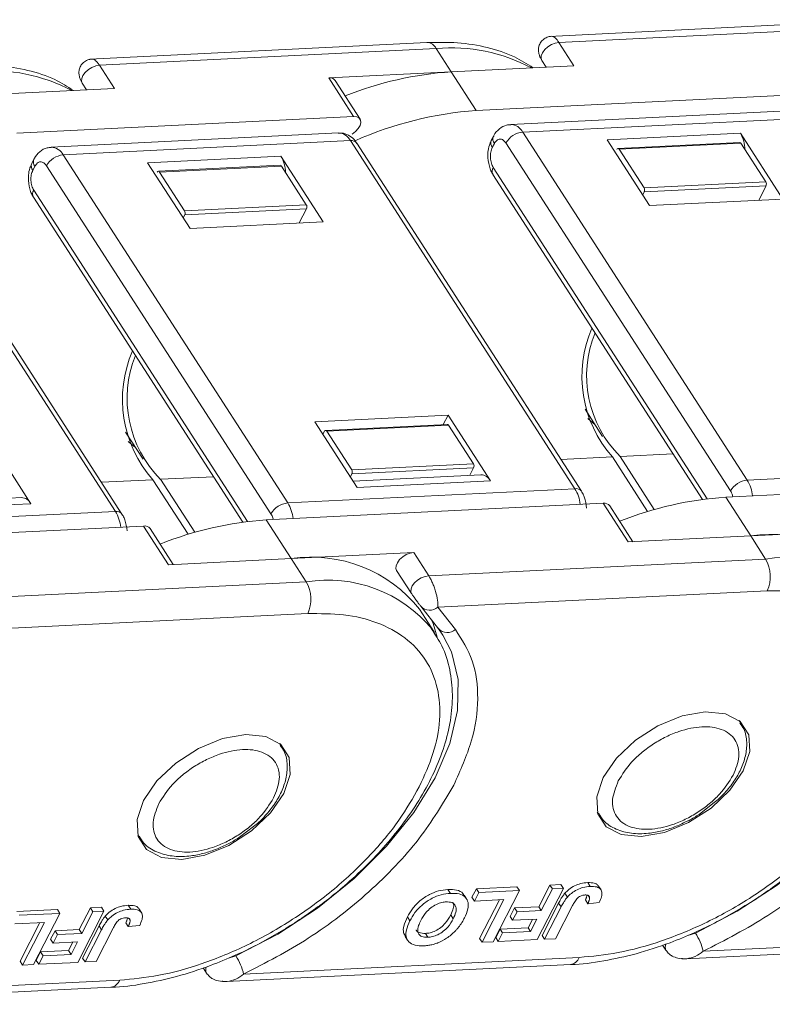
# Model space of a CAD drawing. Header units: millimetres. Extents: x 3378 to 3879, y -297 to 55.
# Tile 20 of 31: x 3691 to 3714, y -33 to -2. Entities that reach past the tile are written whole.
import ezdxf

# ---------------------------------------------------------------- set-up
doc = ezdxf.new("R2010")
doc.units = ezdxf.units.MM

msp = doc.modelspace()

# ---------------------------------------------------------------- linework, layer by layer
at = {"color": 7, "linetype": 'Continuous', "lineweight": 15}
for p, q in [((3717.926, -2.337), (3707.401, -2.858)), ((3707.7, -3.05), (3718.223, -2.529)), ((3703.574, -3.048), (3693.049, -3.569)), ((3708.167, -3.774), (3707.7, -3.05)), ((3693.348, -3.76), (3703.871, -3.239)), ((3703.871, -3.239), (3704.339, -3.964)), ((3707.166, -3.608), (3707.301, -3.817)), ((3693.815, -4.485), (3693.348, -3.76)), ((3700.51, -4.153), (3704.339, -3.964)), ((3708.167, -3.774), (3704.339, -3.964)), ((3705.118, -5.171), (3704.339, -3.964)), ((3700.51, -4.153), (3701.289, -5.361)), ((3701.495, -5.442), (3700.715, -4.234)), ((3693.815, -4.485), (3689.986, -4.674)), ((3692.814, -4.319), (3692.949, -4.528)), ((3715.641, -4.65), (3705.118, -5.171)), ((3715.167, -5.163), (3706.197, -5.607)), ((3701.289, -5.361), (3690.766, -5.882)), ((3706.569, -5.847), (3715.539, -5.403)), ((3700.815, -5.874), (3691.845, -6.318)), ((3692.216, -6.557), (3701.187, -6.113)), ((3701.187, -6.113), (3708.2, -16.979)), ((3705.654, -5.983), (3705.589, -6.111)), ((3713.582, -16.713), (3706.569, -5.847)), ((3713.369, -5.884), (3709.206, -6.09)), ((3710.531, -8.142), (3709.206, -6.09)), ((3714.693, -7.936), (3713.369, -5.884)), ((3708.406, -17.06), (3701.392, -6.194)), ((3705.621, -6.33), (3705.687, -6.202)), ((3706.046, -6.184), (3713.059, -17.05)), ((3709.507, -6.391), (3709.509, -6.386)), ((3713.347, -6.171), (3709.544, -6.359)), ((3713.384, -6.195), (3709.581, -6.383)), ((3709.581, -6.383), (3710.36, -7.59)), ((3713.384, -6.195), (3714.163, -7.402)), ((3691.302, -6.694), (3691.236, -6.822)), ((3699.23, -17.424), (3692.216, -6.557)), ((3699.016, -6.595), (3694.854, -6.801)), ((3700.341, -8.647), (3699.016, -6.595)), ((3686.834, -6.824), (3693.848, -17.69)), ((3694.053, -17.771), (3687.04, -6.905)), ((3691.269, -7.041), (3691.335, -6.913)), ((3691.693, -6.895), (3698.707, -17.761)), ((3696.179, -8.853), (3694.854, -6.801)), ((3698.995, -6.881), (3695.191, -7.07)), ((3699.032, -6.905), (3695.228, -7.094)), ((3699.032, -6.905), (3699.811, -8.113)), ((3712.328, -17.294), (3705.652, -6.951)), ((3695.154, -7.102), (3695.157, -7.097)), ((3695.228, -7.094), (3696.008, -8.301)), ((3705.641, -7.172), (3712.186, -17.312)), ((3697.975, -18.004), (3691.3, -7.662)), ((3710.36, -7.59), (3714.163, -7.402)), ((3710.366, -7.715), (3714.169, -7.526)), ((3713.94, -7.974), (3714.169, -7.526)), ((3691.289, -7.883), (3697.833, -18.022)), ((3710.366, -7.715), (3710.317, -7.81)), ((3714.693, -7.936), (3710.531, -8.142)), ((3696.008, -8.301), (3699.811, -8.113)), ((3696.014, -8.425), (3699.817, -8.237)), ((3699.588, -8.684), (3699.817, -8.237)), ((3696.014, -8.425), (3695.965, -8.521)), ((3700.341, -8.647), (3696.179, -8.853)), ((3700.075, -14.89), (3704.237, -14.684)), ((3704.087, -14.977), (3704.237, -14.684)), ((3704.237, -14.684), (3705.562, -16.736)), ((3708.516, -14.499), (3709.063, -15.347)), ((3700.075, -14.89), (3701.4, -16.942)), ((3704.216, -14.971), (3700.412, -15.159)), ((3704.253, -14.994), (3700.449, -15.183)), ((3704.253, -14.994), (3705.032, -16.202)), ((3708.831, -14.987), (3708.6, -14.79)), ((3694.164, -15.21), (3694.711, -16.057)), ((3700.328, -15.282), (3700.378, -15.186)), ((3700.449, -15.183), (3701.229, -16.39)), ((3689.885, -15.394), (3691.21, -17.447)), ((3694.478, -15.697), (3694.248, -15.501)), ((3709.613, -15.977), (3711.271, -15.895)), ((3710.681, -17.631), (3709.613, -15.977)), ((3701.229, -16.39), (3705.032, -16.202)), ((3707.765, -16.068), (3709.37, -15.989)), ((3709.37, -15.989), (3710.47, -17.693)), ((3722.552, -16.269), (3713.582, -16.713)), ((3701.235, -16.514), (3701.186, -16.61)), ((3701.235, -16.514), (3705.038, -16.326)), ((3705.265, -16.545), (3701.271, -16.742)), ((3704.917, -16.562), (3705.038, -16.326)), ((3693.413, -16.779), (3695.018, -16.699)), ((3695.018, -16.699), (3696.118, -18.404)), ((3695.261, -16.687), (3696.919, -16.605)), ((3696.329, -18.341), (3695.261, -16.687)), ((3701.4, -16.942), (3705.562, -16.736)), ((3712.911, -17.245), (3723.434, -16.723)), ((3708.2, -16.979), (3699.23, -17.424)), ((3690.913, -17.255), (3686.919, -17.453)), ((3687.048, -17.653), (3691.21, -17.447)), ((3698.558, -17.955), (3709.082, -17.434)), ((3709.082, -17.434), (3709.861, -18.641)), ((3710.01, -18.634), (3709.287, -17.515)), ((3713.69, -18.452), (3712.911, -17.245)), ((3693.848, -17.69), (3684.877, -18.134)), ((3699.338, -19.163), (3698.558, -17.955)), ((3684.206, -18.666), (3694.729, -18.145)), ((3694.729, -18.145), (3695.509, -19.352)), ((3695.657, -19.345), (3694.935, -18.226)), ((3713.69, -18.452), (3717.519, -18.262)), ((3713.69, -18.452), (3709.861, -18.641)), ((3713.69, -18.452), (3714.157, -19.176)), ((3699.338, -19.163), (3703.166, -18.973)), ((3703.634, -19.697), (3703.166, -18.973)), ((3699.338, -19.163), (3695.509, -19.352)), ((3699.338, -19.163), (3699.805, -19.887)), ((3714.157, -19.176), (3703.634, -19.697)), ((3702.633, -19.531), (3703.1, -20.256)), ((3699.805, -19.887), (3689.282, -20.408)), ((3703.108, -20.267), (3703.1, -20.256)), ((3714.207, -20.171), (3703.924, -20.68)), ((3699.854, -20.881), (3689.571, -21.39)), ((3703.816, -21.467), (3703.348, -20.743)), ((3703.383, -20.651), (3703.367, -20.628)), ((3703.383, -20.651), (3703.935, -21.35)), ((3703.924, -20.68), (3704.475, -21.379)), ((3703.745, -21.362), (3703.816, -21.467)), ((3703.919, -21.327), (3704.08, -21.553)), ((3713.33, -24.22), (3713.371, -24.277)), ((3713.372, -24.28), (3713.337, -24.226)), ((3698.977, -24.93), (3699.018, -24.988)), ((3699.02, -24.99), (3698.985, -24.937)), ((3712.081, -27.148), (3712.513, -26.811)), ((3708.928, -27.131), (3708.899, -27.08)), ((3708.901, -27.089), (3708.936, -27.143)), ((3697.729, -27.859), (3698.16, -27.522)), ((3694.576, -27.842), (3694.546, -27.79)), ((3694.549, -27.8), (3694.584, -27.854)), ((3704.312, -29.613), (3704.234, -29.492)), ((3704.985, -29.734), (3705.122, -29.468)), ((3705.122, -29.468), (3706.387, -29.405)), ((3705.2, -29.589), (3705.122, -29.468)), ((3706.387, -29.405), (3706.465, -29.526)), ((3707.843, -29.458), (3707.023, -31.056)), ((3707.073, -30.03), (3707.42, -29.354)), ((3707.151, -30.151), (3707.498, -29.475)), ((3707.42, -29.354), (3707.765, -29.337)), ((3707.498, -29.475), (3707.42, -29.354)), ((3707.498, -29.475), (3707.843, -29.458)), ((3707.765, -29.337), (3707.843, -29.458)), ((3708.6, -29.276), (3708.678, -29.397)), ((3709.016, -29.508), (3708.938, -29.388)), ((3704.818, -29.788), (3704.74, -29.667)), ((3704.985, -29.734), (3705.063, -29.855)), ((3705.063, -29.855), (3705.2, -29.589)), ((3705.983, -29.81), (3705.063, -29.855)), ((3705.2, -29.589), (3706.465, -29.526)), ((3705.222, -31.021), (3705.84, -29.817)), ((3705.3, -31.142), (3705.983, -29.81)), ((3706.465, -29.526), (3705.645, -31.124)), ((3707.886, -29.611), (3707.964, -29.732)), ((3708.626, -29.692), (3708.659, -29.743)), ((3690.77, -30.179), (3692.035, -30.116)), ((3692.035, -30.116), (3692.112, -30.237)), ((3692.721, -30.741), (3693.068, -30.065)), ((3693.068, -30.065), (3693.413, -30.048)), ((3693.146, -30.186), (3693.068, -30.065)), ((3693.413, -30.048), (3693.491, -30.169)), ((3694.248, -29.986), (3694.326, -30.107)), ((3694.664, -30.219), (3694.586, -30.098)), ((3706.178, -30.334), (3706.314, -30.068)), ((3706.314, -30.068), (3707.073, -30.03)), ((3706.314, -30.068), (3706.392, -30.189)), ((3707.073, -30.03), (3707.151, -30.151)), ((3707.174, -30.924), (3707.691, -29.917)), ((3707.252, -31.045), (3707.769, -30.037)), ((3708.127, -29.993), (3707.597, -31.028)), ((3707.691, -29.917), (3707.769, -30.037)), ((3708.526, -29.819), (3708.603, -29.939)), ((3708.603, -29.939), (3708.959, -29.902)), ((3690.847, -30.299), (3692.112, -30.237)), ((3692.112, -30.237), (3691.292, -31.835)), ((3693.491, -30.169), (3692.671, -31.767)), ((3692.799, -30.862), (3693.146, -30.186)), ((3693.146, -30.186), (3693.491, -30.169)), ((3693.533, -30.321), (3693.611, -30.442)), ((3694.274, -30.403), (3694.306, -30.454)), ((3702.967, -30.351), (3703.044, -30.472)), ((3704.4, -30.408), (3704.322, -30.287)), ((3706.178, -30.334), (3706.256, -30.455)), ((3706.256, -30.455), (3706.392, -30.189)), ((3707.015, -30.418), (3706.256, -30.455)), ((3706.392, -30.189), (3707.151, -30.151)), ((3706.737, -30.686), (3706.871, -30.425)), ((3706.815, -30.807), (3707.015, -30.418)), ((3691.631, -30.52), (3690.711, -30.566)), ((3690.869, -31.731), (3691.487, -30.527)), ((3690.947, -31.852), (3691.631, -30.52)), ((3692.821, -31.635), (3693.338, -30.627)), ((3693.775, -30.704), (3693.244, -31.738)), ((3693.338, -30.627), (3693.416, -30.748)), ((3694.173, -30.529), (3694.251, -30.65)), ((3694.251, -30.65), (3694.607, -30.613)), ((3705.726, -30.996), (3705.863, -30.729)), ((3705.863, -30.729), (3706.737, -30.686)), ((3705.863, -30.729), (3705.941, -30.85)), ((3706.737, -30.686), (3706.815, -30.807)), ((3691.825, -31.045), (3691.962, -30.779)), ((3691.825, -31.045), (3691.903, -31.166)), ((3691.903, -31.166), (3692.04, -30.899)), ((3691.962, -30.779), (3692.721, -30.741)), ((3691.962, -30.779), (3692.04, -30.899)), ((3692.04, -30.899), (3692.799, -30.862)), ((3692.721, -30.741), (3692.799, -30.862)), ((3692.899, -31.755), (3693.416, -30.748)), ((3702.896, -30.955), (3702.974, -31.076)), ((3703.609, -30.986), (3703.531, -30.865)), ((3705.222, -31.021), (3705.3, -31.142)), ((3705.726, -30.996), (3705.804, -31.117)), ((3705.804, -31.117), (3705.941, -30.85)), ((3705.941, -30.85), (3706.815, -30.807)), ((3707.174, -30.924), (3707.252, -31.045)), ((3707.597, -31.028), (3707.252, -31.045)), ((3711.967, -30.856), (3711.73, -30.924)), ((3722.687, -30.904), (3712.206, -31.423)), ((3692.662, -31.128), (3691.903, -31.166)), ((3692.385, -31.397), (3692.519, -31.135)), ((3692.463, -31.518), (3692.662, -31.128)), ((3705.645, -31.124), (3705.3, -31.142)), ((3707.023, -31.056), (3705.804, -31.117)), ((3710.94, -31.228), (3711.044, -31.389)), ((3711.666, -31.656), (3722.41, -31.124)), ((3691.374, -31.706), (3691.511, -31.44)), ((3691.452, -31.827), (3691.589, -31.561)), ((3691.511, -31.44), (3692.385, -31.397)), ((3691.511, -31.44), (3691.589, -31.561)), ((3691.589, -31.561), (3692.463, -31.518)), ((3692.385, -31.397), (3692.463, -31.518)), ((3692.821, -31.635), (3692.899, -31.755)), ((3697.614, -31.567), (3697.378, -31.634)), ((3708.335, -31.614), (3697.854, -32.133)), ((3711.048, -31.395), (3711.044, -31.389)), ((3690.869, -31.731), (3690.947, -31.852)), ((3691.292, -31.835), (3690.947, -31.852)), ((3691.374, -31.706), (3691.452, -31.827)), ((3692.671, -31.767), (3691.452, -31.827)), ((3693.244, -31.738), (3692.899, -31.755)), ((3696.588, -31.939), (3696.692, -32.1)), ((3697.313, -32.367), (3708.058, -31.835)), ((3696.696, -32.106), (3696.692, -32.1)), ((3682.961, -33.077), (3693.706, -32.545)), ((3693.983, -32.325), (3683.501, -32.844))]:
    msp.add_line(p, q, dxfattribs=at)
at = {"color": 7, "linetype": 'Continuous', "lineweight": 15, "flags": 128}
for points in [[(3707.7, -3.05), (3707.586, -3.069), (3707.468, -3.116), (3707.355, -3.186), (3707.259, -3.272), (3707.188, -3.367), (3707.149, -3.462), (3707.144, -3.549), (3707.166, -3.608)], [(3693.348, -3.76), (3693.234, -3.78), (3693.115, -3.827), (3693.003, -3.896), (3692.907, -3.982), (3692.836, -4.077), (3692.796, -4.173), (3692.791, -4.259), (3692.814, -4.319)], [(3701.242, -5.907), (3701.349, -5.829), (3701.435, -5.738), (3701.494, -5.642), (3701.519, -5.55), (3701.508, -5.469), (3701.464, -5.407), (3701.388, -5.37), (3701.289, -5.361)], [(3703.166, -18.973), (3703.052, -18.993), (3702.934, -19.039), (3702.822, -19.109), (3702.726, -19.195), (3702.655, -19.29), (3702.615, -19.385), (3702.61, -19.472), (3702.633, -19.531)], [(3703.1, -20.256), (3703.078, -20.196), (3703.083, -20.11), (3703.122, -20.014), (3703.193, -19.919), (3703.289, -19.833), (3703.402, -19.764), (3703.52, -19.717), (3703.634, -19.697)], [(3718.433, -20.842), (3718.699, -21.361), (3718.907, -22.227), (3718.889, -23.191), (3718.647, -24.223), (3718.187, -25.295), (3717.521, -26.375), (3716.671, -27.433), (3715.659, -28.437), (3714.515, -29.36), (3713.273, -30.174), (3711.967, -30.856)], [(3703.731, -21.091), (3703.772, -21.192), (3703.9, -21.612)], [(3704.08, -21.553), (3704.346, -22.072), (3704.554, -22.938), (3704.537, -23.901), (3704.295, -24.934), (3703.834, -26.005), (3703.169, -27.086), (3702.318, -28.143), (3701.307, -29.148), (3700.163, -30.071), (3698.92, -30.885), (3697.614, -31.567)], [(3709.082, -26.001), (3709.498, -25.393), (3710.088, -24.834), (3710.794, -24.379), (3711.546, -24.072), (3712.271, -23.943), (3712.899, -24.005), (3713.367, -24.251), (3713.63, -24.659), (3713.662, -25.187), (3713.46, -25.784), (3713.043, -26.392), (3712.454, -26.951), (3711.748, -27.406), (3710.996, -27.713), (3710.27, -27.842), (3709.643, -27.78), (3709.175, -27.534), (3708.912, -27.126), (3708.88, -26.598), (3709.082, -26.001)], [(3694.73, -26.712), (3695.146, -26.104), (3695.736, -25.545), (3696.441, -25.089), (3697.194, -24.782), (3697.919, -24.653), (3698.546, -24.715), (3699.014, -24.962), (3699.277, -25.369), (3699.309, -25.898), (3699.107, -26.495), (3698.691, -27.103), (3698.101, -27.662), (3697.396, -28.117), (3696.643, -28.424), (3695.918, -28.553), (3695.291, -28.491), (3694.823, -28.244), (3694.56, -27.837), (3694.528, -27.309), (3694.73, -26.712)]]:
    msp.add_lwpolyline(points, dxfattribs=at)
at = {"color": 7, "linetype": 'Continuous', "lineweight": 15}
for centre, radius, start, end in [((3703.556, -3.401), 0.354, 27.2197, 87.1444), ((3704.343, -8.546), 5.328, 62.0485, 95.0814), ((3689.991, -9.257), 5.328, 62.0485, 95.0814), ((3705.064, -14.833), 10.893, 93.8204, 111.7596), ((3700.545, -4.366), 0.215, 37.615, 99.37), ((3705.943, -16.518), 11.377, 94.1593, 113.9024), ((3706.181, -6.04), 0.433, 26.5027, 88.2539), ((3700.793, -6.316), 0.443, 27.2197, 87.1444), ((3701.219, -6.332), 0.221, 38.5302, 98.4549), ((3705.795, -6.192), 0.222, 158.8334, 218.4363), ((3705.861, -6.064), 0.222, 158.8334, 218.4363), ((3706.633, -6.52), 0.676, 95.4428, 150.2318), ((3712.481, -6.411), 1.032, 0.8963, 30.6808), ((3691.829, -6.751), 0.433, 26.5027, 88.2539), ((3709.545, -6.398), 0.0384, 23.634, 162.0513), ((3713.345, -6.215), 0.0443, 27.2191, 87.1512), ((3691.508, -6.775), 0.222, 158.8334, 218.4363), ((3692.28, -7.231), 0.676, 95.4428, 150.2318), ((3698.129, -7.121), 1.032, 0.8963, 30.6808), ((3691.443, -6.903), 0.222, 158.8334, 218.4363), ((3698.992, -6.925), 0.0443, 27.2191, 87.1512), ((3705.826, -7.071), 0.211, 145.5815, 208.7809), ((3695.193, -7.109), 0.0384, 23.634, 162.0513), ((3691.474, -7.781), 0.211, 145.5815, 208.7809), ((3710.243, -7.658), 0.135, 335.4428, 30.2318), ((3714.046, -7.47), 0.135, 335.4428, 30.2318), ((3699.694, -8.181), 0.135, 335.4428, 30.2318), ((3695.891, -8.369), 0.135, 335.4428, 30.2318), ((3712.211, -13.477), 3.792, 156.4838, 221.4763), ((3712.137, -13.451), 3.57, 157.9294, 225.0254), ((3697.859, -14.188), 3.792, 156.4838, 221.4763), ((3697.784, -14.162), 3.57, 157.9294, 225.0254), ((3704.213, -15.015), 0.0443, 27.2191, 87.1512), ((3700.414, -15.198), 0.0384, 23.634, 162.0513), ((3704.915, -16.27), 0.135, 335.4428, 30.2318), ((3701.112, -16.458), 0.135, 335.4428, 30.2318), ((3705.247, -16.898), 0.354, 27.2197, 87.1444), ((3713.646, -17.386), 0.676, 95.4428, 150.2318), ((3712.528, -17.348), 1.231, 6.7909, 31.0913), ((3708.237, -17.187), 0.211, 36.8023, 100.0986), ((3707.146, -17.615), 1.231, 6.7909, 31.0913), ((3690.895, -17.609), 0.354, 27.2197, 87.1444), ((3699.294, -18.097), 0.676, 95.4428, 150.2318), ((3698.176, -18.059), 1.231, 6.7909, 31.0913), ((3709.117, -17.647), 0.215, 37.615, 99.37), ((3713.628, -28.078), 10.857, 93.7904, 111.7896), ((3693.885, -17.898), 0.211, 36.8023, 100.0986), ((3692.794, -18.326), 1.231, 6.7909, 31.0913), ((3699.276, -28.789), 10.857, 93.7904, 111.7896), ((3694.765, -18.357), 0.215, 37.615, 99.37), ((3714.327, -22.715), 4.31, 38.4888, 98.4962), ((3699.974, -23.425), 4.31, 38.4888, 98.4962), ((3714.833, -23.368), 4.246, 39.7754, 99.1586), ((3713.223, -19.721), 1.082, 335.4428, 30.2318), ((3700.481, -24.079), 4.246, 39.7754, 99.1586), ((3698.87, -20.432), 1.082, 335.4428, 30.2318), ((3703.669, -20.376), 0.396, 223.8325, 309.964), ((3704.221, -21.075), 0.396, 223.8325, 309.964), ((3710.453, -31.83), 1.8, 13.0909, 32.7597), ((3711.23, -31.29), 0.21, 152.7566, 207.9799), ((3696.1, -32.541), 1.8, 13.0909, 32.7597), ((3708.005, -31.484), 0.355, 278.726, 338.441), ((3696.878, -32.001), 0.21, 152.7566, 207.9799), ((3693.653, -32.195), 0.355, 278.726, 338.441)]:
    msp.add_arc(centre, radius, start, end, dxfattribs=at)
for points, knots in [([(3706.889, -3.837), (3706.701, -3.717), (3706.275, -3.444), (3705.476, -3.189), (3704.56, -3.033), (3703.897, -3.044), (3703.573, -3.049)], [0, 0, 0, 0, 0.21061, 0.478391, 0.74476, 1, 1, 1, 1]), ([(3707.473, -2.855), (3707.426, -2.861), (3707.329, -2.875), (3707.201, -2.955), (3707.11, -3.065), (3707.065, -3.186), (3707.057, -3.305), (3707.078, -3.419), (3707.116, -3.523), (3707.15, -3.581), (3707.166, -3.608)], [0, 0, 0, 0, 0.136548, 0.281211, 0.420824, 0.554321, 0.682356, 0.802092, 0.909048, 1, 1, 1, 1]), ([(3707.473, -2.855), (3707.49, -2.856), (3707.523, -2.86), (3707.581, -2.901), (3707.64, -2.963), (3707.68, -3.021), (3707.7, -3.05)], [0, 0, 0, 0, 0.264939, 0.519106, 0.763669, 1, 1, 1, 1]), ([(3693.121, -3.565), (3693.074, -3.572), (3692.976, -3.586), (3692.849, -3.666), (3692.758, -3.776), (3692.712, -3.897), (3692.705, -4.016), (3692.726, -4.129), (3692.764, -4.233), (3692.798, -4.292), (3692.814, -4.319)], [0, 0, 0, 0, 0.136548, 0.281211, 0.420824, 0.554321, 0.682356, 0.802092, 0.909048, 1, 1, 1, 1]), ([(3693.121, -3.565), (3693.138, -3.567), (3693.171, -3.571), (3693.229, -3.612), (3693.288, -3.673), (3693.328, -3.732), (3693.348, -3.76)], [0, 0, 0, 0, 0.264939, 0.519106, 0.763669, 1, 1, 1, 1]), ([(3692.536, -4.548), (3692.349, -4.428), (3691.923, -4.154), (3691.124, -3.9), (3690.208, -3.744), (3689.545, -3.755), (3689.221, -3.76)], [0, 0, 0, 0, 0.2106103, 0.4783907, 0.7447595, 1, 1, 1, 1]), ([(3706.195, -5.619), (3706.152, -5.619), (3706.022, -5.621), (3705.83, -5.741), (3705.701, -5.879), (3705.662, -5.974), (3705.657, -5.985)], [0, 0, 0, 0, 0.184597, 0.55887, 0.947116, 1, 1, 1, 1]), ([(3701.388, -6.199), (3701.361, -6.157), (3701.293, -6.052), (3701.132, -5.937), (3700.958, -5.867), (3700.851, -5.88), (3700.819, -5.885)], [0, 0, 0, 0, 0.216234, 0.535795, 0.860612, 1, 1, 1, 1]), ([(3705.591, -6.113), (3705.569, -6.16), (3705.515, -6.273), (3705.481, -6.457), (3705.482, -6.591), (3705.482, -6.648)], [0, 0, 0, 0, 0.28937, 0.696734, 1, 1, 1, 1]), ([(3705.687, -6.202), (3705.71, -6.166), (3705.746, -6.11), (3705.809, -6.073), (3705.86, -6.061), (3705.912, -6.068), (3705.978, -6.099), (3706.019, -6.151), (3706.046, -6.184)], [0, 0, 0, 0, 0.239443, 0.369379, 0.5, 0.629936, 0.760557, 1, 1, 1, 1]), ([(3691.842, -6.329), (3691.8, -6.33), (3691.67, -6.332), (3691.478, -6.452), (3691.349, -6.59), (3691.309, -6.685), (3691.305, -6.696)], [0, 0, 0, 0, 0.184597, 0.55887, 0.947116, 1, 1, 1, 1]), ([(3705.652, -6.951), (3705.63, -6.909), (3705.595, -6.844), (3705.571, -6.734), (3705.561, -6.645), (3705.562, -6.555), (3705.576, -6.443), (3705.603, -6.374), (3705.621, -6.33)], [0, 0, 0, 0, 0.239443, 0.369379, 0.5, 0.629936, 0.760557, 1, 1, 1, 1]), ([(3705.482, -6.648), (3705.499, -6.766), (3705.522, -6.929), (3705.593, -7.098), (3705.632, -7.15), (3705.646, -7.168)], [0, 0, 0, 0, 0.631314, 0.874609, 1, 1, 1, 1]), ([(3691.239, -6.824), (3691.217, -6.871), (3691.163, -6.983), (3691.129, -7.168), (3691.129, -7.302), (3691.129, -7.359)], [0, 0, 0, 0, 0.28937, 0.696734, 1, 1, 1, 1]), ([(3691.3, -7.662), (3691.278, -7.62), (3691.243, -7.555), (3691.218, -7.444), (3691.208, -7.355), (3691.209, -7.265), (3691.223, -7.153), (3691.251, -7.085), (3691.269, -7.041)], [0, 0, 0, 0, 0.239443, 0.369379, 0.5, 0.629936, 0.760557, 1, 1, 1, 1]), ([(3691.335, -6.913), (3691.358, -6.877), (3691.394, -6.821), (3691.456, -6.784), (3691.507, -6.772), (3691.56, -6.779), (3691.625, -6.809), (3691.667, -6.861), (3691.693, -6.895)], [0, 0, 0, 0, 0.239443, 0.369379, 0.5, 0.629936, 0.760557, 1, 1, 1, 1]), ([(3691.129, -7.359), (3691.146, -7.477), (3691.169, -7.64), (3691.24, -7.809), (3691.28, -7.861), (3691.293, -7.879)], [0, 0, 0, 0, 0.631314, 0.874609, 1, 1, 1, 1]), ([(3708.565, -17.584), (3708.548, -17.467), (3708.525, -17.303), (3708.454, -17.134), (3708.415, -17.082), (3708.401, -17.064)], [0, 0, 0, 0, 0.630799, 0.873896, 1, 1, 1, 1]), ([(3713.059, -17.05), (3713.082, -17.092), (3713.113, -17.147), (3713.128, -17.217), (3713.131, -17.234)], [0, 0, 0, 0, 0.757701, 1, 1, 1, 1]), ([(3694.213, -18.295), (3694.196, -18.177), (3694.173, -18.014), (3694.102, -17.845), (3694.062, -17.793), (3694.049, -17.775)], [0, 0, 0, 0, 0.630799, 0.873896, 1, 1, 1, 1]), ([(3698.707, -17.761), (3698.73, -17.803), (3698.76, -17.858), (3698.775, -17.927), (3698.779, -17.944)], [0, 0, 0, 0, 0.757701, 1, 1, 1, 1]), ([(3703.634, -19.697), (3703.654, -19.729), (3703.693, -19.795), (3703.751, -19.914), (3703.804, -20.046), (3703.865, -20.234), (3703.919, -20.468), (3703.922, -20.611), (3703.924, -20.68)], [0, 0, 0, 0, 0.115349, 0.234722, 0.358791, 0.488149, 0.751597, 1, 1, 1, 1]), ([(3703.108, -20.267), (3703.116, -20.279), (3703.132, -20.304), (3703.163, -20.348), (3703.197, -20.398), (3703.248, -20.469), (3703.31, -20.554), (3703.348, -20.603), (3703.367, -20.628)], [0, 0, 0, 0, 0.09517, 0.195508, 0.310112, 0.437792, 0.718545, 1, 1, 1, 1]), ([(3717.694, -25.574), (3717.852, -25.227), (3718.178, -24.51), (3718.368, -23.461), (3718.301, -22.465), (3717.935, -21.591), (3717.29, -20.898), (3716.41, -20.427), (3715.376, -20.168), (3714.589, -20.17), (3714.207, -20.171)], [0, 0, 0, 0, 0.116516, 0.240011, 0.368641, 0.5, 0.631359, 0.759989, 0.883484, 1, 1, 1, 1]), ([(3703.341, -26.285), (3703.499, -25.937), (3703.825, -25.22), (3704.015, -24.172), (3703.949, -23.176), (3703.583, -22.302), (3702.938, -21.609), (3702.058, -21.138), (3701.024, -20.879), (3700.237, -20.88), (3699.854, -20.881)], [0, 0, 0, 0, 0.116516, 0.2400113, 0.3686408, 0.5, 0.6313592, 0.7599887, 0.883484, 1, 1, 1, 1]), ([(3713.807, -29.822), (3714.189, -29.561), (3714.725, -29.195), (3715.452, -28.591), (3716.035, -28.055), (3716.663, -27.388), (3717.242, -26.67), (3717.753, -25.904), (3718.174, -25.111), (3718.489, -24.304), (3718.685, -23.494), (3718.75, -22.691), (3718.664, -21.909), (3718.452, -21.206), (3718.189, -20.818), (3718.071, -20.645)], [0, 0, 0, 0, 0.103042, 0.1447648, 0.2135281, 0.2841026, 0.3590103, 0.4363071, 0.5153316, 0.5956625, 0.677097, 0.7596419, 0.8436362, 0.9300421, 1, 1, 1, 1]), ([(3699.455, -30.532), (3699.836, -30.272), (3700.372, -29.905), (3701.099, -29.301), (3701.683, -28.765), (3702.311, -28.099), (3702.889, -27.38), (3703.4, -26.615), (3703.821, -25.822), (3704.137, -25.015), (3704.332, -24.205), (3704.397, -23.402), (3704.312, -22.62), (3704.1, -21.917), (3703.836, -21.529), (3703.719, -21.356)], [0, 0, 0, 0, 0.103042, 0.1447648, 0.2135281, 0.2841026, 0.3590103, 0.4363071, 0.5153316, 0.5956625, 0.677097, 0.7596419, 0.8436362, 0.9300421, 1, 1, 1, 1]), ([(3704.475, -21.379), (3704.672, -21.69), (3705.071, -22.32), (3705.218, -23.519), (3705.041, -24.838), (3704.624, -25.771), (3704.418, -26.232)], [0, 0, 0, 0, 0.2472209, 0.5, 0.7527791, 1, 1, 1, 1]), ([(3709.555, -26.102), (3709.682, -25.9), (3709.878, -25.588), (3710.293, -25.204), (3710.655, -24.939), (3711.047, -24.717), (3711.564, -24.503), (3712.189, -24.376), (3712.712, -24.446), (3713.031, -24.618), (3713.21, -24.812), (3713.312, -25.055), (3713.344, -25.416), (3713.222, -25.725), (3713.143, -25.924)], [0, 0, 0, 0, 0.119721, 0.184895, 0.25, 0.315174, 0.380279, 0.5, 0.619721, 0.684895, 0.75, 0.815174, 0.880279, 1, 1, 1, 1]), ([(3712.513, -26.811), (3712.568, -26.77), (3712.705, -26.669), (3712.924, -26.431), (3713.179, -26.117), (3713.4, -25.729), (3713.545, -25.318), (3713.582, -24.893), (3713.527, -24.527), (3713.396, -24.352), (3713.351, -24.291)], [0, 0, 0, 0, 0.060149, 0.148189, 0.291639, 0.436317, 0.589216, 0.747499, 0.912914, 1, 1, 1, 1]), ([(3695.202, -26.813), (3695.33, -26.611), (3695.526, -26.298), (3695.941, -25.915), (3696.303, -25.649), (3696.695, -25.427), (3697.212, -25.214), (3697.836, -25.087), (3698.36, -25.157), (3698.679, -25.329), (3698.858, -25.523), (3698.959, -25.765), (3698.991, -26.127), (3698.869, -26.435), (3698.79, -26.635)], [0, 0, 0, 0, 0.119721, 0.184895, 0.25, 0.315174, 0.380279, 0.5, 0.619721, 0.684895, 0.75, 0.815174, 0.880279, 1, 1, 1, 1]), ([(3698.16, -27.522), (3698.216, -27.481), (3698.353, -27.379), (3698.572, -27.142), (3698.827, -26.828), (3699.048, -26.439), (3699.192, -26.029), (3699.23, -25.604), (3699.175, -25.238), (3699.044, -25.062), (3698.999, -25.002)], [0, 0, 0, 0, 0.060149, 0.148189, 0.291639, 0.436317, 0.589216, 0.747499, 0.912914, 1, 1, 1, 1]), ([(3708.335, -31.614), (3708.736, -31.576), (3709.563, -31.498), (3710.923, -31.121), (3712.345, -30.536), (3713.754, -29.741), (3715.059, -28.784), (3716.177, -27.73), (3717.082, -26.645), (3717.494, -25.924), (3717.694, -25.574)], [0, 0, 0, 0, 0.116516, 0.240011, 0.368641, 0.5, 0.631359, 0.759989, 0.883484, 1, 1, 1, 1]), ([(3718.77, -25.521), (3718.435, -26.087), (3717.753, -27.237), (3716.163, -28.885), (3714.284, -30.356), (3712.891, -31.071), (3712.206, -31.423)], [0, 0, 0, 0, 0.245823, 0.5, 0.754177, 1, 1, 1, 1]), ([(3713.143, -25.924), (3713.016, -26.127), (3712.819, -26.439), (3712.405, -26.822), (3712.042, -27.088), (3711.65, -27.31), (3711.133, -27.523), (3710.509, -27.65), (3709.985, -27.58), (3709.666, -27.408), (3709.487, -27.214), (3709.386, -26.972), (3709.354, -26.61), (3709.476, -26.302), (3709.555, -26.102)], [0, 0, 0, 0, 0.119721, 0.184895, 0.25, 0.315174, 0.380279, 0.5, 0.619721, 0.684895, 0.75, 0.815174, 0.880279, 1, 1, 1, 1]), ([(3693.983, -32.325), (3694.384, -32.287), (3695.21, -32.209), (3696.571, -31.831), (3697.993, -31.246), (3699.401, -30.451), (3700.706, -29.495), (3701.825, -28.44), (3702.729, -27.356), (3703.141, -26.635), (3703.341, -26.285)], [0, 0, 0, 0, 0.116516, 0.2400113, 0.3686408, 0.5, 0.6313592, 0.7599887, 0.883484, 1, 1, 1, 1]), ([(3704.418, -26.232), (3704.082, -26.797), (3703.401, -27.948), (3701.811, -29.595), (3699.932, -31.066), (3698.539, -31.782), (3697.854, -32.133)], [0, 0, 0, 0, 0.245823, 0.5, 0.754177, 1, 1, 1, 1]), ([(3698.79, -26.635), (3698.663, -26.837), (3698.467, -27.149), (3698.052, -27.533), (3697.69, -27.799), (3697.298, -28.02), (3696.781, -28.234), (3696.156, -28.361), (3695.633, -28.291), (3695.314, -28.119), (3695.135, -27.925), (3695.034, -27.682), (3695.001, -27.321), (3695.123, -27.012), (3695.202, -26.813)], [0, 0, 0, 0, 0.119721, 0.184895, 0.25, 0.315174, 0.380279, 0.5, 0.619721, 0.684895, 0.75, 0.815174, 0.880279, 1, 1, 1, 1]), ([(3708.945, -27.114), (3708.99, -27.192), (3709.115, -27.409), (3709.48, -27.627), (3709.959, -27.758), (3710.454, -27.758), (3710.911, -27.673), (3711.311, -27.55), (3711.559, -27.431), (3711.68, -27.372)], [0, 0, 0, 0, 0.09968, 0.280235, 0.454892, 0.630162, 0.76665, 0.88494, 1, 1, 1, 1]), ([(3711.68, -27.372), (3711.709, -27.36), (3711.847, -27.299), (3711.977, -27.215), (3712.081, -27.148)], [0, 0, 0, 0, 0.203288, 1, 1, 1, 1]), ([(3694.593, -27.825), (3694.637, -27.902), (3694.762, -28.12), (3695.128, -28.338), (3695.607, -28.468), (3696.102, -28.468), (3696.559, -28.383), (3696.959, -28.261), (3697.206, -28.141), (3697.328, -28.083)], [0, 0, 0, 0, 0.09968, 0.280235, 0.454892, 0.630162, 0.76665, 0.88494, 1, 1, 1, 1]), ([(3697.328, -28.083), (3697.356, -28.07), (3697.495, -28.009), (3697.625, -27.926), (3697.729, -27.859)], [0, 0, 0, 0, 0.203288, 1, 1, 1, 1]), ([(3702.967, -30.351), (3703.015, -30.265), (3703.113, -30.092), (3703.351, -29.839), (3703.643, -29.644), (3703.954, -29.521), (3704.138, -29.502), (3704.234, -29.492)], [0, 0, 0, 0, 0.204609, 0.411109, 0.621842, 0.801311, 1, 1, 1, 1]), ([(3704.234, -29.492), (3704.327, -29.494), (3704.513, -29.497), (3704.685, -29.572), (3704.722, -29.654), (3704.73, -29.673)], [0, 0, 0, 0, 0.432293, 0.870179, 1, 1, 1, 1]), ([(3707.886, -29.611), (3707.926, -29.57), (3708.014, -29.48), (3708.188, -29.372), (3708.396, -29.295), (3708.526, -29.283), (3708.6, -29.276)], [0, 0, 0, 0, 0.206429, 0.456722, 0.693973, 1, 1, 1, 1]), ([(3707.964, -29.732), (3708.004, -29.691), (3708.092, -29.601), (3708.266, -29.493), (3708.473, -29.416), (3708.604, -29.404), (3708.678, -29.397)], [0, 0, 0, 0, 0.206429, 0.456722, 0.693973, 1, 1, 1, 1]), ([(3708.6, -29.276), (3708.672, -29.277), (3708.794, -29.28), (3708.904, -29.33), (3708.925, -29.378), (3708.931, -29.392)], [0, 0, 0, 0, 0.504908, 0.858157, 1, 1, 1, 1]), ([(3708.678, -29.397), (3708.751, -29.397), (3708.875, -29.398), (3708.998, -29.467), (3709.053, -29.573), (3709.04, -29.724), (3708.987, -29.84), (3708.959, -29.902)], [0, 0, 0, 0, 0.24093, 0.409491, 0.578642, 0.775105, 1, 1, 1, 1]), ([(3703.044, -30.472), (3703.093, -30.386), (3703.191, -30.213), (3703.428, -29.96), (3703.721, -29.765), (3704.032, -29.642), (3704.216, -29.623), (3704.312, -29.613)], [0, 0, 0, 0, 0.204609, 0.411109, 0.621842, 0.801311, 1, 1, 1, 1]), ([(3704.312, -29.613), (3704.406, -29.614), (3704.595, -29.615), (3704.79, -29.72), (3704.877, -29.891), (3704.87, -30.115), (3704.793, -30.286), (3704.75, -30.381)], [0, 0, 0, 0, 0.205416, 0.413489, 0.592452, 0.772931, 1, 1, 1, 1]), ([(3707.691, -29.917), (3707.702, -29.895), (3707.724, -29.853), (3707.757, -29.795), (3707.788, -29.744), (3707.818, -29.699), (3707.849, -29.655), (3707.874, -29.625), (3707.886, -29.611)], [0, 0, 0, 0, 0.20827, 0.416707, 0.561481, 0.706573, 0.852825, 1, 1, 1, 1]), ([(3707.769, -30.037), (3707.78, -30.016), (3707.802, -29.973), (3707.835, -29.916), (3707.866, -29.865), (3707.896, -29.82), (3707.927, -29.775), (3707.951, -29.746), (3707.964, -29.732)], [0, 0, 0, 0, 0.20827, 0.416707, 0.561481, 0.706573, 0.852825, 1, 1, 1, 1]), ([(3708.127, -29.993), (3708.149, -29.954), (3708.192, -29.874), (3708.259, -29.775), (3708.339, -29.712), (3708.41, -29.68), (3708.471, -29.667), (3708.508, -29.665), (3708.519, -29.664)], [0, 0, 0, 0, 0.2722235, 0.5466231, 0.6591264, 0.7710806, 0.9347916, 1, 1, 1, 1]), ([(3708.519, -29.664), (3708.534, -29.664), (3708.563, -29.663), (3708.597, -29.671), (3708.623, -29.684), (3708.641, -29.699), (3708.653, -29.719), (3708.657, -29.735), (3708.659, -29.743)], [0, 0, 0, 0, 0.199415, 0.404779, 0.549305, 0.697938, 0.847272, 1, 1, 1, 1]), ([(3708.526, -29.819), (3708.53, -29.808), (3708.54, -29.787), (3708.554, -29.754), (3708.566, -29.721), (3708.575, -29.692), (3708.578, -29.675), (3708.579, -29.669)], [0, 0, 0, 0, 0.208569, 0.417309, 0.643026, 0.869386, 1, 1, 1, 1]), ([(3708.659, -29.743), (3708.659, -29.755), (3708.66, -29.78), (3708.652, -29.817), (3708.64, -29.851), (3708.63, -29.88), (3708.617, -29.91), (3708.608, -29.93), (3708.603, -29.939)], [0, 0, 0, 0, 0.205288, 0.416473, 0.561717, 0.70725, 0.853541, 1, 1, 1, 1]), ([(3693.533, -30.321), (3693.573, -30.281), (3693.661, -30.191), (3693.835, -30.083), (3694.043, -30.006), (3694.174, -29.993), (3694.248, -29.986)], [0, 0, 0, 0, 0.206429, 0.456722, 0.693973, 1, 1, 1, 1]), ([(3693.611, -30.442), (3693.651, -30.402), (3693.739, -30.312), (3693.913, -30.204), (3694.121, -30.126), (3694.252, -30.114), (3694.326, -30.107)], [0, 0, 0, 0, 0.206429, 0.456722, 0.693973, 1, 1, 1, 1]), ([(3694.248, -29.986), (3694.32, -29.988), (3694.441, -29.99), (3694.552, -30.041), (3694.573, -30.089), (3694.579, -30.103)], [0, 0, 0, 0, 0.504908, 0.858157, 1, 1, 1, 1]), ([(3694.326, -30.107), (3694.399, -30.108), (3694.522, -30.109), (3694.645, -30.177), (3694.7, -30.283), (3694.688, -30.435), (3694.635, -30.551), (3694.607, -30.613)], [0, 0, 0, 0, 0.24093, 0.409491, 0.578642, 0.775105, 1, 1, 1, 1]), ([(3703.386, -30.463), (3703.435, -30.376), (3703.514, -30.238), (3703.694, -30.063), (3703.87, -29.954), (3704.038, -29.892), (3704.134, -29.883), (3704.176, -29.879)], [0, 0, 0, 0, 0.319264, 0.504624, 0.690858, 0.864593, 1, 1, 1, 1]), ([(3704.176, -29.879), (3704.239, -29.881), (3704.351, -29.885), (3704.454, -29.962), (3704.5, -30.067), (3704.486, -30.221), (3704.432, -30.339), (3704.4, -30.408)], [0, 0, 0, 0, 0.213943, 0.387352, 0.56015, 0.741367, 1, 1, 1, 1]), ([(3704.384, -29.884), (3704.395, -29.905), (3704.425, -29.96), (3704.406, -30.101), (3704.353, -30.218), (3704.322, -30.287)], [0, 0, 0, 0, 0.199624, 0.5293772, 1, 1, 1, 1]), ([(3708.059, -31.833), (3708.068, -31.833), (3708.399, -31.837), (3709.088, -31.731), (3710.12, -31.514), (3711.077, -31.202), (3711.925, -30.852), (3712.815, -30.426), (3713.424, -30.055), (3713.807, -29.822)], [0, 0, 0, 0, 0.0052362, 0.1861897, 0.3605314, 0.5410876, 0.6730228, 0.7940491, 1, 1, 1, 1]), ([(3693.338, -30.627), (3693.35, -30.606), (3693.372, -30.563), (3693.405, -30.506), (3693.436, -30.455), (3693.466, -30.41), (3693.497, -30.365), (3693.521, -30.336), (3693.533, -30.321)], [0, 0, 0, 0, 0.20827, 0.416707, 0.561481, 0.706573, 0.852825, 1, 1, 1, 1]), ([(3693.775, -30.704), (3693.797, -30.664), (3693.84, -30.585), (3693.906, -30.486), (3693.986, -30.423), (3694.057, -30.39), (3694.118, -30.378), (3694.156, -30.375), (3694.167, -30.375)], [0, 0, 0, 0, 0.2722235, 0.5466231, 0.6591264, 0.7710806, 0.9347916, 1, 1, 1, 1]), ([(3694.167, -30.375), (3694.181, -30.374), (3694.211, -30.374), (3694.244, -30.382), (3694.27, -30.394), (3694.288, -30.41), (3694.3, -30.43), (3694.304, -30.446), (3694.306, -30.454)], [0, 0, 0, 0, 0.199415, 0.404779, 0.549305, 0.697938, 0.847272, 1, 1, 1, 1]), ([(3694.173, -30.529), (3694.178, -30.519), (3694.188, -30.498), (3694.201, -30.465), (3694.213, -30.432), (3694.223, -30.403), (3694.225, -30.386), (3694.226, -30.379)], [0, 0, 0, 0, 0.208569, 0.417309, 0.643026, 0.869386, 1, 1, 1, 1]), ([(3702.906, -30.949), (3702.884, -30.914), (3702.829, -30.828), (3702.848, -30.617), (3702.924, -30.446), (3702.967, -30.351)], [0, 0, 0, 0, 0.233431, 0.573229, 1, 1, 1, 1]), ([(3704.322, -30.287), (3704.272, -30.374), (3704.195, -30.51), (3704.017, -30.683), (3703.848, -30.788), (3703.678, -30.85), (3703.578, -30.86), (3703.531, -30.865)], [0, 0, 0, 0, 0.319417, 0.499226, 0.680002, 0.847806, 1, 1, 1, 1]), ([(3704.4, -30.408), (3704.35, -30.495), (3704.273, -30.631), (3704.095, -30.804), (3703.926, -30.909), (3703.755, -30.971), (3703.656, -30.981), (3703.609, -30.986)], [0, 0, 0, 0, 0.319417, 0.499226, 0.680002, 0.847806, 1, 1, 1, 1]), ([(3704.75, -30.381), (3704.739, -30.402), (3704.717, -30.445), (3704.678, -30.511), (3704.634, -30.58), (3704.583, -30.651), (3704.527, -30.722), (3704.483, -30.768), (3704.462, -30.791)], [0, 0, 0, 0, 0.15395, 0.308181, 0.478699, 0.649961, 0.824203, 1, 1, 1, 1]), ([(3693.416, -30.748), (3693.427, -30.727), (3693.45, -30.684), (3693.482, -30.626), (3693.514, -30.575), (3693.543, -30.531), (3693.575, -30.486), (3693.599, -30.457), (3693.611, -30.442)], [0, 0, 0, 0, 0.20827, 0.416707, 0.561481, 0.706573, 0.852825, 1, 1, 1, 1]), ([(3693.706, -32.543), (3693.716, -32.543), (3694.046, -32.548), (3694.736, -32.442), (3695.767, -32.224), (3696.725, -31.912), (3697.573, -31.563), (3698.463, -31.136), (3699.071, -30.766), (3699.455, -30.532)], [0, 0, 0, 0, 0.005236, 0.18619, 0.360531, 0.541088, 0.673023, 0.794049, 1, 1, 1, 1]), ([(3694.306, -30.454), (3694.307, -30.466), (3694.308, -30.491), (3694.3, -30.528), (3694.288, -30.561), (3694.277, -30.591), (3694.265, -30.62), (3694.256, -30.64), (3694.251, -30.65)], [0, 0, 0, 0, 0.205288, 0.416473, 0.561717, 0.70725, 0.853541, 1, 1, 1, 1]), ([(3703.476, -31.252), (3703.382, -31.251), (3703.193, -31.249), (3703, -31.141), (3702.913, -30.967), (3702.923, -30.739), (3703.001, -30.568), (3703.044, -30.472)], [0, 0, 0, 0, 0.203933, 0.41017, 0.593215, 0.773531, 1, 1, 1, 1]), ([(3703.609, -30.986), (3703.538, -30.983), (3703.419, -30.979), (3703.318, -30.897), (3703.278, -30.781), (3703.307, -30.629), (3703.36, -30.516), (3703.386, -30.463)], [0, 0, 0, 0, 0.241919, 0.409044, 0.576174, 0.800887, 1, 1, 1, 1]), ([(3703.531, -30.865), (3703.462, -30.862), (3703.345, -30.856), (3703.256, -30.798), (3703.243, -30.756), (3703.24, -30.748)], [0, 0, 0, 0, 0.540739, 0.914295, 1, 1, 1, 1]), ([(3704.462, -30.791), (3704.42, -30.83), (3704.338, -30.909), (3704.159, -31.041), (3704.002, -31.127), (3703.898, -31.166), (3703.887, -31.17)], [0, 0, 0, 0, 0.2509005, 0.5021621, 0.9465313, 1, 1, 1, 1]), ([(3703.887, -31.17), (3703.86, -31.179), (3703.807, -31.198), (3703.734, -31.216), (3703.665, -31.231), (3703.601, -31.241), (3703.538, -31.248), (3703.497, -31.251), (3703.476, -31.252)], [0, 0, 0, 0, 0.185429, 0.37219, 0.527708, 0.683877, 0.841678, 1, 1, 1, 1]), ([(3711.048, -31.395), (3711.078, -31.432), (3711.132, -31.502), (3711.258, -31.586), (3711.437, -31.654), (3711.585, -31.655), (3711.669, -31.656)], [0, 0, 0, 0, 0.206269, 0.38248, 0.648247, 1, 1, 1, 1]), ([(3711.695, -31.654), (3711.647, -31.657), (3711.59, -31.662), (3711.539, -31.648), (3711.53, -31.645)], [0, 0, 0, 0, 0.830776, 1, 1, 1, 1]), ([(3712.206, -31.423), (3712.126, -31.482), (3711.966, -31.601), (3711.785, -31.636), (3711.695, -31.654)], [0, 0, 0, 0, 0.497831, 1, 1, 1, 1]), ([(3696.696, -32.106), (3696.725, -32.143), (3696.779, -32.212), (3696.906, -32.297), (3697.085, -32.364), (3697.232, -32.366), (3697.317, -32.366)], [0, 0, 0, 0, 0.206269, 0.38248, 0.648247, 1, 1, 1, 1]), ([(3697.854, -32.133), (3697.774, -32.193), (3697.614, -32.312), (3697.433, -32.347), (3697.342, -32.364)], [0, 0, 0, 0, 0.497831, 1, 1, 1, 1]), ([(3697.342, -32.364), (3697.295, -32.368), (3697.238, -32.372), (3697.186, -32.358), (3697.177, -32.356)], [0, 0, 0, 0, 0.830776, 1, 1, 1, 1])]:
    msp.add_open_spline(points, degree=3, knots=knots, dxfattribs=at)

doc.saveas('drawing.dxf')
